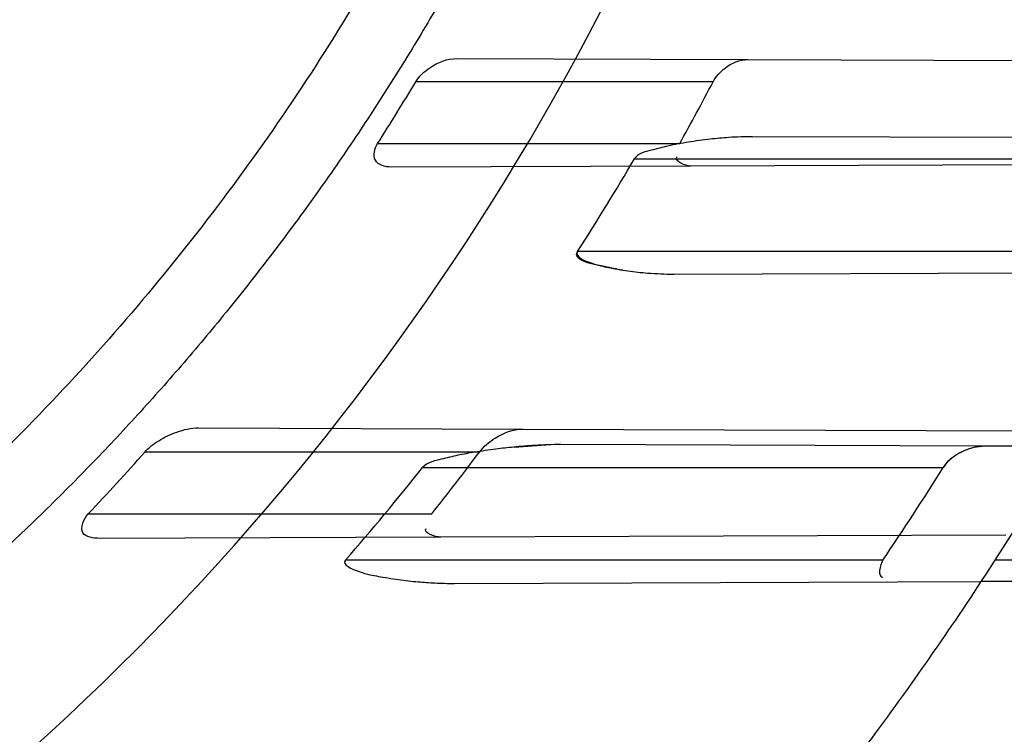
# Model space of a CAD drawing. Header units: millimetres. Extents: x 0 to 297, y 0 to 210.
# Tile 88 of 256: x 147.4958 to 147.5756, y 92.7212 to 92.7791. Entities that reach past the tile are written whole.
import ezdxf

# ---------------------------------------------------------------- set-up
doc = ezdxf.new("R2010")
doc.units = ezdxf.units.MM
doc.header["$LTSCALE"] = 16.335
doc.layers.get('0').update_dxf_attribs({"linetype": 'CONTINUOUS'})
for name, color, linetype in [('01_GLOBAL', 7, 'CONTINUOUS'), ('INTFCLR_1', 7, 'CONTINUOUS'), ('INTFCLR_144815', 7, 'CONTINUOUS')]:
    doc.layers.add(name, color=color, linetype=linetype)

msp = doc.modelspace()

# ---------------------------------------------------------------- linework, layer by layer
at = {"color": 7, "linetype": 'Continuous'}
msp.add_circle((148.0808034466, 92.1164639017), 1.9, dxfattribs=at)
at = {"color": 9, "linetype": 'Continuous'}
msp.add_arc((148.0808034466, 92.1164639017), 1.8756493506, 92.9674534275, 177.0325465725, dxfattribs=at)
at = {"layer": '01_GLOBAL', "color": 7, "linetype": 'Continuous'}
msp.add_circle((148.0808034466, 92.1164639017), 1.925, dxfattribs=at)
at = {"layer": 'INTFCLR_1', "color": 9, "linetype": 'Continuous'}
for p, q in [((147.5312457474, 92.7759907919), (147.5548137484, 92.77590852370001)), ((147.552004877, 92.7741036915), (147.5279046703, 92.7741036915)), ((147.5872630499, 92.76954525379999), (147.555198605, 92.7696571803)), ((147.5248160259, 92.76910369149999), (147.5493024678, 92.76910369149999)), ((147.5502124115, 92.7672827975), (147.525905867, 92.76719795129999)), ((147.5456299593, 92.7678536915), (147.5843773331, 92.7678536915)), ((147.5806409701, 92.7603536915), (147.5410190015, 92.7603536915)), ((147.5488212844, 92.75852794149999), (147.5819050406, 92.75864342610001)), ((147.5102967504, 92.74606391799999), (147.5365936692, 92.74597212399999)), ((147.5330689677, 92.7441036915), (147.5059479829, 92.7441036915)), ((147.574004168, 92.7445915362), (147.5396641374, 92.74471140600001)), ((147.5284686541, 92.7428536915), (147.5706504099, 92.7428536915)), ((147.5013646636, 92.73910369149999), (147.5292064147, 92.73910369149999)), ((147.5299342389, 92.73721201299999), (147.502275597, 92.7371154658)), ((147.5657750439, 92.7353536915), (147.5222097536, 92.7353536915)), ((147.592519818, 92.7353536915), (147.5748726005, 92.7353536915)), ((147.5310584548, 92.7334659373), (147.5669625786, 92.7335912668)), ((147.5915118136, 92.7336769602), (147.5737424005, 92.733614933))]:
    msp.add_line(p, q, dxfattribs=at)
at = {"layer": 'INTFCLR_1', "color": 6, "linetype": 'Continuous'}
for p, q in [((147.5548137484, 92.77590852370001), (147.5957520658, 92.7757656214)), ((147.5920777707, 92.7674289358), (147.5502124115, 92.7672827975)), ((147.5365936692, 92.74597212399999), (147.5808430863, 92.7458176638)), ((147.5805433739, 92.74456871), (147.574004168, 92.7445915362)), ((147.5757210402, 92.73737183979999), (147.5299342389, 92.73721201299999)), ((147.5669625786, 92.7335912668), (147.5737424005, 92.733614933))]:
    msp.add_line(p, q, dxfattribs=at)
at = {"layer": 'INTFCLR_1', "color": 7, "linetype": 'Continuous'}
for p, q in [((147.5358981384, 92.7445123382), (147.5384412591, 92.74468955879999)), ((147.574004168, 92.7445915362), (147.5731283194, 92.7444750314))]:
    msp.add_line(p, q, dxfattribs=at)
at = {"layer": 'INTFCLR_1', "color": 6, "linetype": 'Continuous'}
for centre, radius, start, end in [((147.3556636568, 92.8766036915), 0.3017258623, 270, 90.00000002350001), ((147.3556636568, 92.8766036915), 0.2867456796, 270, 90.00000002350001), ((147.355842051, 92.8769377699), 0.2004504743, 327.4552128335, 329.1351403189), ((147.3557997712, 92.87691868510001), 0.2215115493, 330.8745120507, 332.3446554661), ((147.3609566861, 92.8762223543), 0.2141214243, 327.2390423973, 329.5950385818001), ((147.3559793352, 92.8769738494), 0.2003623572, 316.5197818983, 318.4594987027), ((147.3559132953, 92.876966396), 0.2214421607, 321.4961256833, 323.1309406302), ((147.3556636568, 92.8766036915), 0.2607760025, 326.7481499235, 329.5812702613), ((147.3615420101, 92.87579567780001), 0.2133965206, 318.8428261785, 321.4658465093), ((147.3576391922, 92.8759844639), 0.251192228, 325.9543574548, 327.9948563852)]:
    msp.add_arc(centre, radius, start, end, dxfattribs=at)
at = {"layer": 'INTFCLR_1', "color": 9, "linetype": 'Continuous'}
for radius, start, end in [(0.2107755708, 270.0000000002, 337.5066823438), (0.2607760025, 322.9895536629, 326.7481499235)]:
    msp.add_arc((147.3556636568, 92.8766036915), radius, start, end, dxfattribs=at)
at = {"layer": 'INTFCLR_1', "color": 6, "linetype": 'Continuous'}
for points, knots in [([(147.5524190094, 93.0916036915), (147.5518087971, 93.0916036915), (147.5529114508, 93.08950324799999), (147.5538583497, 93.08834455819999), (147.5554058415, 93.0863113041), (147.5573153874, 93.0840115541), (147.5597564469, 93.0810765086), (147.5626098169, 93.0776680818), (147.5656703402, 93.073960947), (147.5686923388, 93.0702356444), (147.571505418, 93.0666872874), (147.5740879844, 93.06335701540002), (147.5764364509, 93.0602594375), (147.5785589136, 93.05739951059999), (147.5804701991, 93.0547707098), (147.5821890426, 93.05236174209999), (147.5837330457, 93.05015870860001), (147.5851142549, 93.0481557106), (147.5863481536, 93.04633959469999), (147.5874498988, 93.04469533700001), (147.5884368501, 93.0432038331), (147.5893145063, 93.04186262), (147.590301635, 93.0403384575), (147.5913416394, 93.03871140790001), (147.5924164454, 93.0370044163), (147.5934051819, 93.03541431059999), (147.5944675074, 93.0336832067), (147.5954727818, 93.0320194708), (147.5963989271, 93.0304656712), (147.5972040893, 93.0291000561), (147.5980924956, 93.0275744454), (147.5990691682, 93.0258742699), (147.6001439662, 93.02397450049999), (147.6013258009, 93.02184928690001), (147.6026254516, 93.0194658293), (147.6040567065, 93.016782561), (147.6056293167, 93.01375936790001), (147.6073520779, 93.0103498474), (147.6092357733, 93.0064972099), (147.6112959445, 93.00212210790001), (147.6135459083, 92.9971289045), (147.6159975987, 92.99139551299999), (147.6186600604, 92.9847751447), (147.621540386, 92.9770580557), (147.6245995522, 92.96806700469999), (147.6276353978, 92.9580497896), (147.6304347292, 92.9474285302), (147.6328479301, 92.9366846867), (147.6348548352, 92.9259114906), (147.6364550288, 92.91515159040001), (147.6376568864, 92.9044033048), (147.6384643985, 92.8936919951), (147.6388848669, 92.883007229), (147.638923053, 92.8723658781), (147.6385832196, 92.8617581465), (147.6378679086, 92.85118540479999), (147.6367790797, 92.8406561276), (147.6353146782, 92.8301491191), (147.6334744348, 92.81967840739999), (147.6312492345, 92.80922126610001), (147.6286373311, 92.7987909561), (147.6256726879, 92.7885321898), (147.6225298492, 92.77894344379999), (147.6194333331, 92.7704309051), (147.6165578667, 92.7631606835), (147.613914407, 92.756913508), (147.6114912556, 92.751504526), (147.6092772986, 92.74679278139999), (147.6072566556, 92.7426627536), (147.6054148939, 92.7390284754), (147.6037381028, 92.7358200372), (147.6022167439, 92.7329849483), (147.6008394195, 92.7304773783), (147.5995919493, 92.72825221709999), (147.5984619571, 92.7262722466), (147.5974378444, 92.724505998), (147.5965123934, 92.7229325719), (147.5956788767, 92.7215330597), (147.5947260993, 92.71995062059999), (147.5936842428, 92.71824390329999), (147.5924549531, 92.71626272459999), (147.5913949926, 92.7145809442), (147.5904087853, 92.71303704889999), (147.5895314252, 92.7116777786), (147.5885421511, 92.7101629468), (147.5874297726, 92.7084808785), (147.5861816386, 92.706620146), (147.5847816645, 92.7045655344), (147.5832139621, 92.7023025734), (147.5814607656, 92.69981828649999), (147.5795082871, 92.69710583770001), (147.5773377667, 92.6941536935), (147.5749300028, 92.69095159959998), (147.5722786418, 92.6875081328), (147.5693828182, 92.6838337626), (147.5662651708, 92.67997262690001), (147.5630841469, 92.6761093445), (147.5601062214, 92.67254834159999), (147.5575479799, 92.66947614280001), (147.5555504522, 92.6670757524), (147.5539276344, 92.6649548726), (147.5529496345, 92.6637602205), (147.5517963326, 92.66160369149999), (147.5524190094, 92.66160369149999)], [0, 0, 0, 0, 0.0038604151, 0.0075016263, 0.0124785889, 0.0188917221, 0.0268498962, 0.0364677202, 0.04706947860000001, 0.0572444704, 0.0668187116, 0.0757144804, 0.08390538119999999, 0.0914099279, 0.098245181, 0.1044667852, 0.1101313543, 0.1152642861, 0.1198589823, 0.1240215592, 0.1277856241, 0.1311734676, 0.1341617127, 0.1392736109, 0.1433897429, 0.1469230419, 0.1511192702, 0.1562389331, 0.1592204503, 0.1625628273, 0.1662680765, 0.1703891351, 0.1749670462, 0.1800766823, 0.185772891, 0.1921413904, 0.1993155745, 0.2073310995, 0.2163076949, 0.2264451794, 0.2379233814, 0.250953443, 0.2658909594, 0.2830621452, 0.3030578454, 0.3259639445, 0.3492662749, 0.372530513, 0.3956109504, 0.4185782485, 0.4413347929, 0.4640172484, 0.48651927, 0.5089682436, 0.5313242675, 0.553647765, 0.5759939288, 0.5982772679, 0.6207473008, 0.6432362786, 0.6658996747, 0.6887559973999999, 0.7107777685, 0.7297237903, 0.7460531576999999, 0.7602331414, 0.7726347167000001, 0.7835467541, 0.7931663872, 0.8017211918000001, 0.8093215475, 0.8160683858, 0.8220758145, 0.8274205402, 0.8322066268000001, 0.8364980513, 0.8403368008, 0.8437547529, 0.8468031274, 0.8520223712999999, 0.8564046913, 0.8615533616, 0.8645986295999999, 0.8679945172, 0.8717882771, 0.8760445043, 0.8807522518, 0.8859628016, 0.8917731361, 0.8981681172, 0.9051985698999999, 0.9129160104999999, 0.9213486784, 0.9305434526, 0.9404096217, 0.9509435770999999, 0.9619432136, 0.9720502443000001, 0.9803711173, 0.9870628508, 0.9922716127, 0.99606073, 1, 1, 1, 1]), ([(147.5524190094, 92.66160369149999), (147.5531143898, 92.66160369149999), (147.5543203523, 92.6624163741), (147.5561744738, 92.6635325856), (147.5583002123, 92.66507723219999), (147.560928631, 92.6670898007), (147.5640582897, 92.6696593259), (147.5675074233, 92.6726544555), (147.5710070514, 92.6758564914), (147.574310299, 92.6790215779), (147.5773371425, 92.6820373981), (147.5800923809, 92.6848835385), (147.5825889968, 92.6875456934), (147.5848455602, 92.6900206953), (147.5868773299, 92.69230773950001), (147.5887011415, 92.69440843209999), (147.5903405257, 92.6963368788), (147.5918089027, 92.69809721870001), (147.59312239, 92.69969855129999), (147.5942950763, 92.7011505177), (147.5953447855, 92.7024683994), (147.5962981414, 92.7036803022), (147.5972372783, 92.7048876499), (147.5982377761, 92.70618954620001), (147.5992999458, 92.7075906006), (147.6003509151, 92.70899661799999), (147.6013832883, 92.71039607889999), (147.6024574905, 92.7118722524), (147.6036466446, 92.7135309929), (147.6049757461, 92.71541616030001), (147.6064609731, 92.7175638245), (147.6081179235, 92.7200131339), (147.6099603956, 92.72280467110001), (147.6120026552, 92.725988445), (147.6142665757, 92.7296344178), (147.6167734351, 92.73382309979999), (147.6195429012, 92.73865281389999), (147.6225956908, 92.7442536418), (147.6259494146, 92.7507780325), (147.6296263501, 92.7584542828), (147.6335547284, 92.7673916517), (147.6374822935, 92.777309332), (147.6411546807, 92.7877658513), (147.6444163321, 92.7983650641), (147.6472390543, 92.8090034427), (147.6496322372, 92.81966957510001), (147.6515947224, 92.830307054), (147.6531423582, 92.84094476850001), (147.6542785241, 92.8515373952), (147.6550140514, 92.86210180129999), (147.655355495, 92.8726275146), (147.6553083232, 92.8831163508), (147.6548760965, 92.8935745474), (147.6540611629, 92.9039954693), (147.6528633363, 92.9143835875), (147.6512816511, 92.9247373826), (147.649316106, 92.935041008), (147.6469588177, 92.94531754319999), (147.6442058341, 92.9555541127), (147.6410435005, 92.9657625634), (147.6374805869, 92.97589100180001), (147.6336594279, 92.98555735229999), (147.6298256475, 92.9943126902), (147.6262354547, 93.0018480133), (147.6229615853, 93.0082575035), (147.6199846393, 93.0137592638), (147.617284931, 93.01850609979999), (147.6148405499, 93.0226260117), (147.6126315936, 93.0262165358), (147.6106351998, 93.029359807), (147.6088346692, 93.032115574), (147.6072125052, 93.0345383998), (147.6057564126, 93.0366668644), (147.6044486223, 93.0385420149), (147.6032796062, 93.0401903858), (147.6022307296, 93.04164776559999), (147.6012884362, 93.0429399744), (147.6003875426, 93.0441606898), (147.599451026, 93.0454152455), (147.5984191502, 93.0467800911), (147.5973563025, 93.048166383), (147.5962900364, 93.04953808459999), (147.5952102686, 93.0509094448), (147.5940251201, 93.0523937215), (147.5927013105, 93.0540257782), (147.5912185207, 93.05582248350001), (147.5895625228, 93.05779146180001), (147.5877136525, 93.05994306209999), (147.5856554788, 93.0622827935), (147.583366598, 93.0648176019), (147.5808303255, 93.0675463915), (147.5780323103, 93.07046241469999), (147.5749547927, 93.0735545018), (147.5715984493, 93.0767954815), (147.5680191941, 93.0800963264), (147.5644644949, 93.08320501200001), (147.5612102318, 93.085894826), (147.5584715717, 93.08800309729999), (147.5562664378, 93.089614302), (147.5543599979, 93.09076625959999), (147.5531273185, 93.0916036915), (147.5524190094, 93.0916036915)], [0, 0, 0, 0, 0.0042187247, 0.0081401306, 0.0133978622, 0.0200459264, 0.0282638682, 0.0379443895, 0.0477615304, 0.05703690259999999, 0.0656973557, 0.0736821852, 0.0810680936, 0.0878383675, 0.0940009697, 0.0996271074, 0.1047154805, 0.1093563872, 0.1135342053, 0.1172803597, 0.1206792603, 0.1237557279, 0.1266349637, 0.1299589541, 0.1337168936, 0.1373013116, 0.1406085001, 0.1442672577, 0.148377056, 0.1529904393, 0.1582606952, 0.164218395, 0.1709303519, 0.1785521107, 0.1871652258, 0.1969659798, 0.2081658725, 0.2209392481, 0.2356613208, 0.2526660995, 0.2725685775, 0.2948769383, 0.3173640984, 0.3397873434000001, 0.3621386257, 0.3841211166, 0.4060891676, 0.4277469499, 0.4493218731, 0.470705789, 0.4919793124, 0.5131981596, 0.5343255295, 0.5554668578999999, 0.5765984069, 0.5977513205, 0.6189954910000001, 0.6402209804, 0.6617015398, 0.6832900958, 0.7050415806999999, 0.7268239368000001, 0.7463339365, 0.7630160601, 0.7774553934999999, 0.7899931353, 0.8009638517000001, 0.8105830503, 0.8190545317, 0.8265380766, 0.8331730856, 0.8390248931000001, 0.8442268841, 0.8488182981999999, 0.8528943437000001, 0.8564866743, 0.8597116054, 0.8625968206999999, 0.8656908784, 0.8692094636, 0.8729771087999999, 0.8762884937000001, 0.879749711, 0.8835661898, 0.8878115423, 0.8924986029, 0.8976989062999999, 0.9034198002, 0.9097088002, 0.9166034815, 0.9241390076, 0.9323094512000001, 0.9411199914, 0.9506041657, 0.9606137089, 0.9706541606, 0.9792553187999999, 0.9862062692, 0.9916647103, 0.9957028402, 1, 1, 1, 1]), ([(147.3556636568, 93.0628981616), (147.3593784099, 93.0630505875), (147.3668190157, 93.0631325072), (147.3779643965, 93.06258836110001), (147.3890774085, 93.06137488), (147.4001528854, 93.05948748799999), (147.4111257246, 93.0569261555), (147.4217583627, 93.05375460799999), (147.4321569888, 93.04997292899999), (147.4423175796, 93.0455845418), (147.4523615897, 93.0405071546), (147.4620791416, 93.0348335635), (147.4714308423, 93.0285879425), (147.4803857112, 93.0217931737), (147.4889108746, 93.0144745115), (147.4969786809, 93.006656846), (147.5045579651, 92.9983717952), (147.5116230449, 92.9896477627), (147.5181444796, 92.9805235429), (147.5241035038, 92.9710286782), (147.5294813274, 92.96119369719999), (147.5342574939, 92.95105629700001), (147.5384131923, 92.9406595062), (147.5419364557, 92.9300373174), (147.5448170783, 92.9192224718), (147.5470449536, 92.90825211), (147.5486113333, 92.8971679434), (147.5495102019, 92.8860147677), (147.5497390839, 92.8748392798), (147.5492991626, 92.8636809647), (147.548193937, 92.85257658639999), (147.5464275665, 92.8415592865), (147.5440063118, 92.8306672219), (147.54093851, 92.81993868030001), (147.5372359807, 92.8094150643), (147.5329137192, 92.79913768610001), (147.5279896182, 92.7891448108), (147.5224805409, 92.77946730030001), (147.5164087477, 92.770142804), (147.5097968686, 92.7612036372), (147.5026699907, 92.75268027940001), (147.4950470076, 92.7445947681), (147.4869609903, 92.73698271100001), (147.4784363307, 92.72986534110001), (147.4695078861, 92.7232709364), (147.4602055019, 92.7172218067), (147.4505665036, 92.71174038), (147.4406349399, 92.7068491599), (147.4306493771, 92.702648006), (147.4209252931, 92.6991999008), (147.4118952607, 92.6965311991), (147.4037200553, 92.6945360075), (147.3964382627, 92.6930808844), (147.3895220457, 92.69196609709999), (147.382373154, 92.6910812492), (147.3744248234, 92.6904217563), (147.3654192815, 92.690082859), (147.3590572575, 92.6901699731), (147.3556636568, 92.6903092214)], [0, 0, 0, 0, 0.0185657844, 0.0371317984, 0.05569073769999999, 0.0743563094, 0.09320240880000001, 0.1119235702, 0.129729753, 0.1484268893, 0.1671582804, 0.1858963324, 0.2045840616, 0.2232805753, 0.241995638, 0.2606572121, 0.2793460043, 0.298034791, 0.3166822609, 0.3353170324, 0.3539796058, 0.3726237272, 0.3912431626, 0.4098577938, 0.4284754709, 0.4470981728, 0.4657246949, 0.4843423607, 0.5029403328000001, 0.5215094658, 0.5400731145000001, 0.5586325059, 0.5771954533, 0.5957587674, 0.6143211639, 0.6328711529, 0.651401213, 0.6699184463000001, 0.6884460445, 0.7069331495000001, 0.7254085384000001, 0.7438945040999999, 0.7623917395, 0.7808314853, 0.7993176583, 0.8177869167, 0.8362093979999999, 0.8546575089, 0.8730374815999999, 0.8902753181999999, 0.9061521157, 0.9200376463, 0.9322836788, 0.9432240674, 0.9550134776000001, 0.9682465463, 0.9830392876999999, 1, 1, 1, 1]), ([(147.5460501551, 92.81679859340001), (147.5454631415, 92.8150077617), (147.5442363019, 92.8114431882), (147.5422394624, 92.8061530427), (147.5400877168, 92.80092401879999), (147.5377829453, 92.7957606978), (147.5353271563, 92.7906675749), (147.5327224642, 92.78564903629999), (147.5299711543, 92.780709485), (147.5270755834, 92.7758531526), (147.5240383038, 92.7710843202), (147.520861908, 92.7664070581), (147.5175492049, 92.7618255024), (147.5141030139, 92.7573435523), (147.510526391, 92.7529651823), (147.5068223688, 92.7486941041), (147.5029942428, 92.74453411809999), (147.4990452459, 92.7404887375), (147.4949789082, 92.7365615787), (147.4907986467, 92.7327559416), (147.4865082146, 92.7290752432), (147.4821112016, 92.7255225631), (147.4776115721, 92.72210110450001), (147.4730130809, 92.7188137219), (147.4683198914, 92.7156633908), (147.4635359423, 92.71265275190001), (147.4586655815, 92.7097845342), (147.453712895, 92.70706113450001), (147.4486822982, 92.704484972), (147.4435780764, 92.7020582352), (147.4384047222, 92.69978305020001), (147.4331666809, 92.6976613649), (147.4278684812, 92.69569500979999), (147.4225147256, 92.6938856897), (147.417110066, 92.6922349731), (147.4116591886, 92.6907442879), (147.4061668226, 92.6894149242), (147.4006377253, 92.6882480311), (147.3950766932, 92.6872446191), (147.3894885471, 92.68640555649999), (147.3838781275, 92.6857315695), (147.3782502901, 92.6852232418), (147.3726099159, 92.6848810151), (147.3669618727, 92.6847051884), (147.3613111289, 92.6846959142), (147.3575452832, 92.68480078), (147.3556636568, 92.684880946)], [0, 0, 0, 0, 0.0227356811, 0.0454710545, 0.0682062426, 0.09094098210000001, 0.1136756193, 0.1364096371, 0.1591436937, 0.1818769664, 0.2046103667, 0.2273428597, 0.2500755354, 0.2728072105, 0.2955391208, 0.3182699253, 0.3410011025, 0.3637310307, 0.3864614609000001, 0.4091905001, 0.4319201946, 0.4546483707, 0.4773773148, 0.5001046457, 0.5228327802, 0.5455591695, 0.5682859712, 0.5910108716, 0.6137361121, 0.6364602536, 0.6591836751, 0.681906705, 0.7046293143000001, 0.7273515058, 0.750073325, 0.77279473, 0.7955158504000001, 0.8182366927, 0.8409573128, 0.8636777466, 0.886398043, 0.9091183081, 0.9318386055, 0.9545589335, 0.9772794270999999, 1, 1, 1, 1]), ([(147.5279046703, 92.7741036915), (147.5281812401, 92.77456649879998), (147.529169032, 92.775481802), (147.5304719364, 92.77599349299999), (147.5312457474, 92.7759907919)], [0, 0, 0, 0, 0.4106346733, 1, 1, 1, 1]), ([(147.552004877, 92.7741036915), (147.5522336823, 92.77454036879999), (147.5530317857, 92.7753979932), (147.5541606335, 92.7759108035), (147.5548137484, 92.77590852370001)], [0, 0, 0, 0, 0.4301423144, 1, 1, 1, 1]), ([(147.555198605, 92.7696571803), (147.5545638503, 92.76965939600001), (147.5534183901, 92.76961383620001), (147.5516864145, 92.76945500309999), (147.5500420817, 92.7692268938), (147.5484278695, 92.7689471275), (147.5470030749, 92.7685449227), (147.5458910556, 92.7682986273), (147.5456299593, 92.7678536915)], [0, 0, 0, 0, 0.1936266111, 0.349439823, 0.5299482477, 0.701718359, 0.8426340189, 1, 1, 1, 1]), ([(147.525905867, 92.76719795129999), (147.5254446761, 92.7671963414), (147.5242683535, 92.76752734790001), (147.5245705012, 92.7687189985), (147.5248160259, 92.76910369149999)], [0, 0, 0, 0, 0.5026300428, 1, 1, 1, 1]), ([(147.5059479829, 92.7441036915), (147.5062703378, 92.74446756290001), (147.507097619, 92.7451055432), (147.5085652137, 92.74580488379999), (147.5097003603, 92.7460659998), (147.5102967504, 92.74606391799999)], [0, 0, 0, 0, 0.2994629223, 0.6326074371, 1, 1, 1, 1]), ([(147.5330689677, 92.7441036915), (147.5334101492, 92.74455865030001), (147.5344719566, 92.74543196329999), (147.5358055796, 92.745974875), (147.5365936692, 92.74597212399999)], [0, 0, 0, 0, 0.4191394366, 1, 1, 1, 1]), ([(147.502275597, 92.7371154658), (147.5018041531, 92.7371138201), (147.5004097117, 92.737300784), (147.5009966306, 92.7387156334), (147.5013646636, 92.73910369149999)], [0, 0, 0, 0, 0.468508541, 1, 1, 1, 1])]:
    msp.add_open_spline(points, degree=3, knots=knots, dxfattribs=at)
at = {"layer": 'INTFCLR_1', "color": 9, "linetype": 'Continuous'}
for points, knots in [([(147.6078360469, 92.9698354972), (147.6101299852, 92.9632788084), (147.6142956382, 92.9498053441), (147.6182613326, 92.93248715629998), (147.6202192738, 92.9209208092), (147.6210065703, 92.9154643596), (147.6214994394, 92.91179284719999), (147.6227052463, 92.90167889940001), (147.623864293, 92.88500070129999), (147.6237011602, 92.86826331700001), (147.6230932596, 92.8580308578), (147.6228153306, 92.8542968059), (147.6223459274, 92.84873943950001), (147.6210514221, 92.8369058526), (147.6180380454, 92.81906424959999), (147.6143540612, 92.80424827), (147.6118533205, 92.7957452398), (147.6108389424, 92.79241084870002), (147.6090123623, 92.7866911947), (147.6051536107, 92.7756507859), (147.5989882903, 92.76060143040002), (147.5926455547, 92.7476790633), (147.588554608, 92.74013645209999), (147.5870705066, 92.7374761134), (147.5848652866, 92.73359496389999), (147.5801153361, 92.725595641), (147.5725777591, 92.71408438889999), (147.5633378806, 92.7015190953), (147.5566749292, 92.69332205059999), (147.5528339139, 92.6888229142), (147.551385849, 92.6871436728), (147.5489422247, 92.68435085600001), (147.5444265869, 92.6793230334), (147.5395205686, 92.6740995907), (147.5350750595, 92.669442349), (147.5324472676, 92.6667048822), (147.5302613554, 92.6642911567), (147.5288390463, 92.6627654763), (147.5269884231, 92.6599424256), (147.5301672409, 92.66119888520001), (147.5319512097, 92.6622736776), (147.5341146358, 92.6635994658), (147.5360112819, 92.6648736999), (147.5382932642, 92.66645580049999), (147.5413846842, 92.6687204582), (147.5453415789, 92.671795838), (147.5512543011, 92.676661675), (147.5565470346, 92.68140832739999), (147.5611780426, 92.68584954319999), (147.5644972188, 92.6891252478), (147.5704790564, 92.69529289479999), (147.5790048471, 92.7049106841), (147.5890158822, 92.7176983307), (147.5961841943, 92.72817403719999), (147.6004450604, 92.7349871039), (147.6020181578, 92.7375755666), (147.6043852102, 92.74154715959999), (147.6094401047, 92.750464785), (147.6166547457, 92.7649396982), (147.621618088, 92.77703676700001), (147.6239207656, 92.78330257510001)], [0, 0, 0, 0, 0.0419449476, 0.0850695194, 0.1071739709, 0.1127634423, 0.1183584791, 0.1295423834, 0.1742656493, 0.2191961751, 0.2304978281, 0.2361598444, 0.2418057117, 0.2641744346, 0.3080240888, 0.3509528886, 0.3562644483, 0.3615432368, 0.3719979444, 0.3925183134, 0.4321501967, 0.4701192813, 0.4793724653, 0.4839620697, 0.48851378, 0.5063269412, 0.5401307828, 0.5715496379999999, 0.6004673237, 0.6038923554, 0.6072711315, 0.6138564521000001, 0.6263016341, 0.6480618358, 0.6572019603, 0.6650284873, 0.6713159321, 0.6759369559, 0.6799952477, 0.6841765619, 0.6887949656, 0.6950107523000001, 0.6986911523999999, 0.7027318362, 0.7117342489, 0.7218512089, 0.7329803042, 0.7579718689, 0.7647510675, 0.7717251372, 0.7861300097, 0.8166264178, 0.8492835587, 0.8841348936, 0.8932111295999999, 0.8978052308, 0.9024247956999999, 0.92112918, 0.9596906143, 1, 1, 1, 1]), ([(147.5311764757, 92.6616036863), (147.5310781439, 92.6616036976), (147.5308373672, 92.6616511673), (147.5308497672, 92.6620839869), (147.5311074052, 92.66252928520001), (147.5315528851, 92.66319115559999), (147.5322318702, 92.6640149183), (147.5335407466, 92.6654986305), (147.5355593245, 92.6676144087), (147.5383533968, 92.67047263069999), (147.5428736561, 92.67507601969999), (147.5478811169, 92.68027873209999), (147.5524841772, 92.6852758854), (147.5549756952, 92.68805332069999), (147.5564519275, 92.6897231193), (147.5603658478, 92.69419510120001), (147.5671547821, 92.70234315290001), (147.5765732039, 92.71484082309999), (147.5842592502, 92.7262958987), (147.5891039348, 92.7342592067), (147.5913524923, 92.7381219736), (147.5928653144, 92.74076896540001), (147.5970335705, 92.74827048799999), (147.6034974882, 92.7611245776), (147.6097854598, 92.7761068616), (147.6137211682, 92.7870999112), (147.6155837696, 92.7927940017), (147.6166180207, 92.7961131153), (147.6191666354, 92.8045735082), (147.6229221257, 92.8193173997), (147.6259956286, 92.83708214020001), (147.6273158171, 92.8488648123), (147.6277944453, 92.8543974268), (147.6280778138, 92.8581145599), (147.6286975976, 92.86830028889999), (147.6288639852, 92.8849640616), (147.6276820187, 92.90156740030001), (147.6264527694, 92.9116340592), (147.6259502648, 92.9152888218), (147.6251474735, 92.9207210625), (147.6231505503, 92.93223826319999), (147.6191057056, 92.949481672), (147.6148598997, 92.9628870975), (147.6125223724, 92.96940981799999)], [0, 0, 0, 0, 0.0008731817, 0.001718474, 0.0032338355, 0.0055641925, 0.0087322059, 0.0127298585, 0.0231213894, 0.0346993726, 0.0482226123, 0.08041255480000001, 0.0988155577, 0.1085507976, 0.1135449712, 0.1186069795, 0.1613231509, 0.207686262, 0.2575123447, 0.2837454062, 0.2904461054, 0.2972015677, 0.3108182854, 0.366650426, 0.4248609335, 0.4549769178, 0.4703146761, 0.4780576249, 0.4858477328, 0.5487775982, 0.6130123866, 0.6457680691, 0.6540347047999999, 0.6623246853, 0.6788711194, 0.7446474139, 0.8101273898, 0.8265053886, 0.8346996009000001, 0.8428861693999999, 0.8752668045, 0.9384714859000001, 1, 1, 1, 1]), ([(147.6286398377, 92.7838190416), (147.6262971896, 92.77758353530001), (147.6212466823, 92.7655438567), (147.6139124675, 92.75115066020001), (147.6087756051, 92.74228519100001), (147.6063693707, 92.7383353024), (147.6047696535, 92.73576002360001), (147.6004343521, 92.7289779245), (147.593140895, 92.7185503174), (147.5829609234, 92.7058269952), (147.5742940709, 92.6962590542), (147.5682143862, 92.69012306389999), (147.5648397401, 92.68686264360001), (147.5601283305, 92.68243898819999), (147.554745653, 92.6777121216), (147.5487350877, 92.6728666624), (147.544713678, 92.66980354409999), (147.541566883, 92.667543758), (147.5392555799, 92.66597146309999), (147.5366540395, 92.6642566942), (147.5340672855, 92.6627785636), (147.5317988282, 92.66160361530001), (147.5311764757, 92.6616036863)], [0, 0, 0, 0, 0.1254392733, 0.2455954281, 0.3039386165, 0.3183545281, 0.3326935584, 0.3610298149, 0.4699340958, 0.5721292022, 0.6676979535, 0.7128867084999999, 0.7347758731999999, 0.7560605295, 0.8345894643, 0.86959304, 0.9014329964, 0.9297831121, 0.9425142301, 0.954114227, 0.9882800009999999, 1, 1, 1, 1])]:
    msp.add_open_spline(points, degree=3, knots=knots, dxfattribs=at)
at = {"layer": 'INTFCLR_1', "color": 6, "linetype": 'Continuous'}
for points in [[(147.5502124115, 92.7672827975), (147.5497608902, 92.7672812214), (147.5488560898, 92.76762535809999), (147.5490758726, 92.768019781)], [(147.5299342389, 92.73721201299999), (147.52947963, 92.7372104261), (147.5284742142, 92.73754528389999), (147.5287572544, 92.7379010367)], [(147.5657750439, 92.7353536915), (147.565515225, 92.7349690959), (147.5653077, 92.73395967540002), (147.5657718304, 92.7339612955)]]:
    msp.add_open_spline(points, degree=3, dxfattribs=at)
at = {"layer": 'INTFCLR_1', "color": 7, "linetype": 'Continuous'}
for points, knots in [([(147.5446688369, 92.75885003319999), (147.5441748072, 92.75892759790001), (147.5431693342, 92.7591453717), (147.5405709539, 92.7596527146), (147.5410190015, 92.7603536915)], [0, 0, 0, 0, 0.3754320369, 1, 1, 1, 1]), ([(147.5410190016, 92.7603536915), (147.5407562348, 92.7599231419), (147.5423432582, 92.7593106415), (147.5435314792, 92.75904778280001), (147.5451206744, 92.758763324), (147.5468645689, 92.758578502), (147.5481164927, 92.7585272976), (147.5488212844, 92.75852794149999)], [0, 0, 0, 0, 0.1841525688, 0.3507757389, 0.5456771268, 0.7426858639, 1, 1, 1, 1]), ([(147.5396641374, 92.74471140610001), (147.538967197, 92.744709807), (147.5376911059, 92.7446701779), (147.535938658, 92.7445246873), (147.5343007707, 92.7443381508), (147.5327953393, 92.74411725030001), (147.5313046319, 92.743857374), (147.5299199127, 92.7435022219), (147.5288239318, 92.74327380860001), (147.5284686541, 92.7428536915)], [0, 0, 0, 0, 0.1828850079, 0.3347674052, 0.4614062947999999, 0.6151826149, 0.7348746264, 0.8556215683, 1, 1, 1, 1]), ([(147.5740025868, 92.74459037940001), (147.5734918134, 92.7445922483), (147.5722269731, 92.74426987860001), (147.5710597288, 92.74351358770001), (147.5706494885, 92.74285272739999)], [0, 0, 0, 0, 0.3963763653, 1, 1, 1, 1]), ([(147.5731283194, 92.7444750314), (147.5726208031, 92.74434727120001), (147.5716922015, 92.7439378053), (147.570904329, 92.7432599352), (147.5706504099, 92.7428536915)], [0, 0, 0, 0, 0.522086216, 1, 1, 1, 1]), ([(147.5222097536, 92.7353536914), (147.5218982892, 92.7349801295), (147.5236358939, 92.7342462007), (147.5248250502, 92.7340548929), (147.5265189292, 92.73375162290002), (147.5280154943, 92.73359334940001), (147.5295427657, 92.73348627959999), (147.5305241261, 92.7334651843), (147.5310584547, 92.7334659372)], [0, 0, 0, 0, 0.1574493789, 0.3318035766, 0.5064006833, 0.6819487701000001, 0.8270261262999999, 1, 1, 1, 1])]:
    msp.add_open_spline(points, degree=3, knots=knots, dxfattribs=at)
at = {"layer": 'INTFCLR_144815', "color": 6, "linetype": 'Continuous'}
for radius in [0.3190566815, 0.3040475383]:
    msp.add_circle((147.3556636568, 92.8766036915), radius, dxfattribs=at)
for radius, start, end in [(0.4398395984, 313.9937911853, 154.5150993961), (0.3305190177, 45.0000000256, 314.9999999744), (0.329927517, 44.99999995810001, 315.0000000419), (0.3294494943, 44.99999997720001, 315.0000000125), (0.3241269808, 308.490992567, 51.50900743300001), (0.2978344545, 295.6072723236, 334.3927276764), (0.2828253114, 297.0737153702, 332.9262846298)]:
    msp.add_arc((147.3556636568, 92.8766036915), radius, start, end, dxfattribs=at)
at = {"layer": 'INTFCLR_144815', "color": 9, "linetype": 'Continuous'}
for centre, radius, start, end in [((147.3556636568, 92.8766036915), 0.4080560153, 292.4997540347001, 54.0964566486), ((147.3556636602, 92.8766036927), 0.3681108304, 292.4997540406, 16.610836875)]:
    msp.add_arc(centre, radius, start, end, dxfattribs=at)
at = {"layer": 'INTFCLR_144815', "color": 6, "linetype": 'Continuous'}
for points, knots in [([(147.6430286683, 92.8766036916), (147.6430286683, 92.87365185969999), (147.6429418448, 92.8677449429), (147.6425510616, 92.8588860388), (147.6418988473, 92.850026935), (147.6409832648, 92.8411683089), (147.6398024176, 92.8323115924), (147.6383542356, 92.823459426), (147.63663577, 92.8146158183), (147.6346446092, 92.8057865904), (147.6323800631, 92.7969797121), (147.6298403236, 92.7882070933), (147.6270278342, 92.7794826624), (147.6239451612, 92.7708246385), (147.6206006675, 92.76225608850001), (147.6170056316, 92.7538045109), (147.6131791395, 92.74550420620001), (147.6091475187, 92.7373952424), (147.6049462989, 92.7295251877), (147.6006219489, 92.72194611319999), (147.5962311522, 92.7147136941), (147.5918401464, 92.70788457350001), (147.5875209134, 92.7015108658), (147.5833466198, 92.6956354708), (147.5793849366, 92.6902872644), (147.5756928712, 92.6854776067), (147.5723132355, 92.681202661), (147.569272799, 92.6774445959), (147.5665878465, 92.6741754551), (147.5642575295, 92.6713602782), (147.5622827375, 92.6689721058), (147.5606428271, 92.6669506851), (147.5593543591, 92.6653473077), (147.5583339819, 92.66391942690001), (147.5576676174, 92.6630872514), (147.5570414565, 92.66160369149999), (147.5574681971, 92.66160369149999)], [0, 0, 0, 0, 0.0374136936, 0.0748639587, 0.1123780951, 0.1499879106, 0.1877264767, 0.2256114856, 0.2636616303, 0.3018965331, 0.3403130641, 0.3789003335, 0.4176356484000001, 0.4564792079, 0.4953691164, 0.5342020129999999, 0.5728718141, 0.611197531, 0.6489667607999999, 0.6859303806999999, 0.721782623, 0.7561939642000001, 0.788825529, 0.8193610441, 0.8475376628, 0.8731799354, 0.8962089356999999, 0.9166076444, 0.9344457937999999, 0.9498358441, 0.9629038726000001, 0.9737937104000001, 0.9826269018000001, 0.9895233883, 0.9945911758, 1, 1, 1, 1]), ([(147.5713403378, 92.65410377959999), (147.5710071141, 92.6541098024), (147.5713359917, 92.6553531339), (147.5718077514, 92.6559237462), (147.5723120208, 92.6567115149), (147.5728022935, 92.6573910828), (147.5733789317, 92.65817632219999), (147.5740414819, 92.6590487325), (147.5747918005, 92.66001853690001), (147.5756308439, 92.66108688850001), (147.5765597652, 92.66225816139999), (147.5775795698, 92.6635360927), (147.5786913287, 92.6649251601), (147.5798959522, 92.66642999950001), (147.5811942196, 92.66805558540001), (147.5825865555, 92.6698069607), (147.5840730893, 92.6716893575), (147.5856532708, 92.6737077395), (147.5873256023, 92.6758664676), (147.5890872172, 92.67816872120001), (147.5909338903, 92.6806164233), (147.5928603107, 92.6832104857), (147.5948603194, 92.685951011), (147.5969269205, 92.68883718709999), (147.5990522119, 92.6918670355), (147.6012274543, 92.6950373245), (147.6034432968, 92.69834369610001), (147.605689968, 92.7017807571), (147.6079575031, 92.70534224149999), (147.610235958, 92.7090211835), (147.6125156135, 92.7128101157), (147.6147871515, 92.71670126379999), (147.6170417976, 92.7206867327), (147.619271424, 92.7247586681), (147.621468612, 92.72890938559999), (147.6236266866, 92.73313148), (147.6257397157, 92.7374178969), (147.6278024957, 92.7417619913), (147.6298105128, 92.7461575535), (147.6317598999, 92.7505988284), (147.633647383, 92.7550805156), (147.6354702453, 92.7595978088), (147.6372262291, 92.76414628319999), (147.6389135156, 92.76872195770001), (147.6405306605, 92.7733212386), (147.6420765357, 92.7779408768), (147.6435503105, 92.78257800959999), (147.6449513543, 92.7872299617), (147.6462792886, 92.79189450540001), (147.6475338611, 92.7965695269), (147.6487150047, 92.8012533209), (147.6498227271, 92.8059442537), (147.6508571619, 92.8106410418), (147.6518184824, 92.8153424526), (147.6527069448, 92.8200475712), (147.6535228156, 92.8247555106), (147.6542664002, 92.82946561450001), (147.6549379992, 92.8341772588), (147.6555379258, 92.83889001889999), (147.6560664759, 92.8436035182), (147.6565239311, 92.84831749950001), (147.6569105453, 92.8530317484), (147.6572265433, 92.85774612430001), (147.6574721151, 92.8624605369), (147.6576474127, 92.8671749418), (147.6577525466, 92.87188931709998), (147.6577759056, 92.8750323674), (147.6577759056, 92.87660369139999)], [0, 0, 0, 0, 0.0040984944, 0.008657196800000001, 0.0116427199, 0.0151159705, 0.0190904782, 0.0235807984, 0.0286007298, 0.0341649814, 0.0402875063, 0.046984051, 0.05427110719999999, 0.0621670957, 0.0706888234, 0.0798547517, 0.0896814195, 0.1001853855, 0.1113776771, 0.1232622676, 0.1358345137, 0.1490837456, 0.1629968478, 0.1775559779, 0.1927364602, 0.2085082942, 0.2248364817, 0.2416821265, 0.2590032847, 0.276756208, 0.2948964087, 0.3133796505, 0.3321629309, 0.351205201, 0.3704678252, 0.3899149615, 0.4095138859, 0.4292348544, 0.4490512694, 0.4689395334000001, 0.4888788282, 0.5088510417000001, 0.5288411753, 0.5488351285, 0.5688220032, 0.588792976, 0.6087392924, 0.6286557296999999, 0.648536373, 0.6683785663, 0.6881787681, 0.7079363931, 0.7276497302, 0.747319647, 0.7669461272, 0.7865313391, 0.8060763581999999, 0.8255838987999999, 0.8450563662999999, 0.8644971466, 0.8839093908, 0.9032968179, 0.9226632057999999, 0.9420124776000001, 0.9613488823, 0.9806766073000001, 1, 1, 1, 1])]:
    msp.add_open_spline(points, degree=3, knots=knots, dxfattribs=at)

doc.saveas('drawing.dxf')
